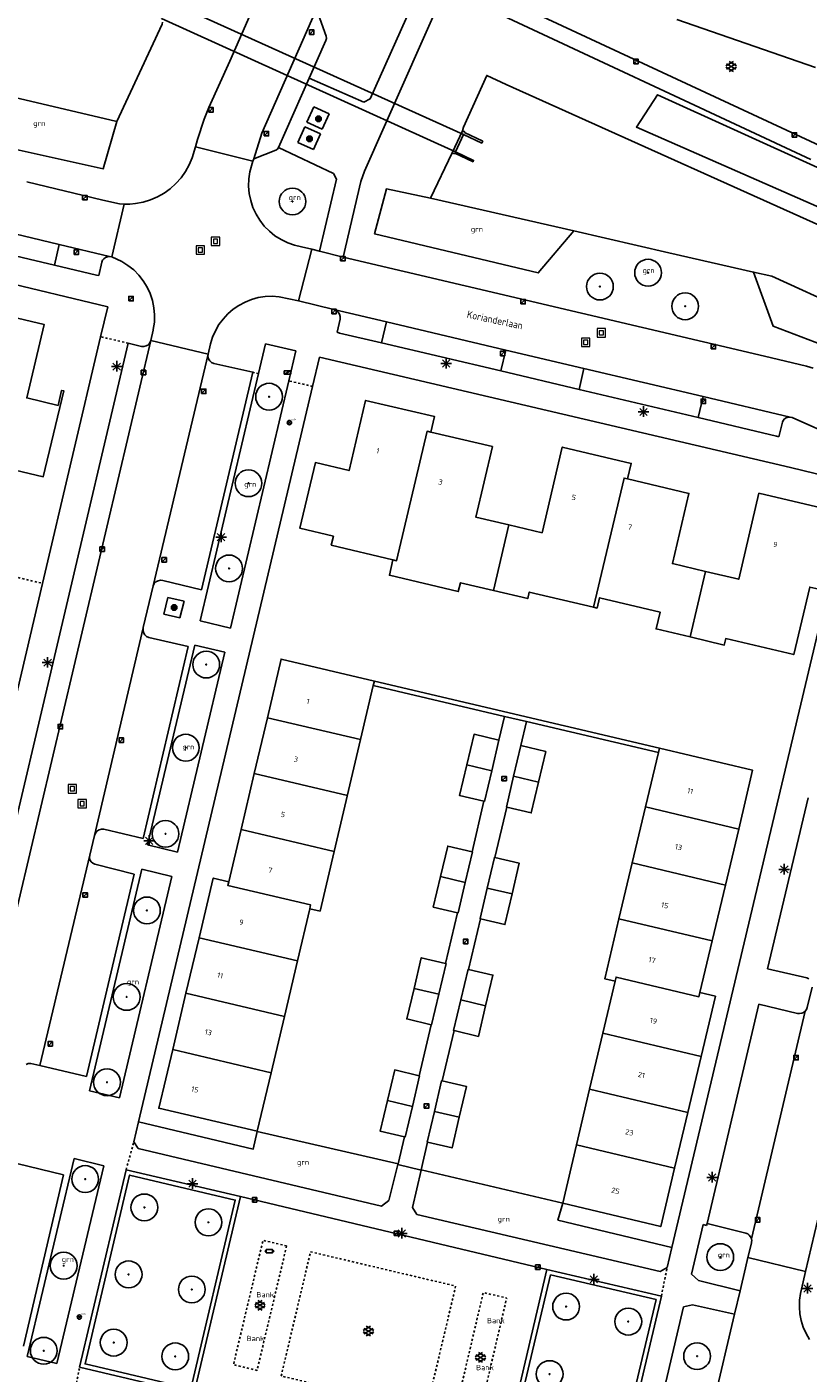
# Model space of a CAD drawing. Header units: metres. Extents: x 116958 to 118326, y 475500 to 477904.
# Tile 58 of 256: x 117336 to 117410, y 476295 to 476421. Entities that reach past the tile are written whole.
import ezdxf

# ---------------------------------------------------------------- set-up
doc = ezdxf.new("R2010")
doc.units = ezdxf.units.M
doc.header["$LTSCALE"] = 0.2
doc.linetypes.add('MATGRENS', pattern=[2, 1, -1])
doc.layers.get('0').update_dxf_attribs({"color": 6})
for name, color, linetype in [('B-WE-GR-BOOM-G', 252, 'Continuous'), ('B-WE-GR-GROENVOORZIENING-GV', 252, 'Continuous'), ('B-WE-GW-WATERGANG_WATERLIJN-G', 252, 'Continuous'), ('B-WE-IE-MEUBILAIR-G', 252, 'Continuous'), ('B-WE-IE-MEUBILAIR_WEGMEUBILAIR_AFVALBAK-G', 252, 'Continuous'), ('B-WE-IE-MEUBILAIR_WEGMEUBILAIR_LICHTMAST-G', 252, 'Continuous'), ('B-WE-KL-DATA_KAST-G', 90, 'Continuous'), ('B-WE-KW-KUNSTWERK_DUIKER-GV', 252, 'Continuous'), ('B-WE-KW-KUNSTWERK_WALBESCHERMING-GV', 252, 'Continuous'), ('B-WE-OG-BEBOUWING-GV', 252, 'Continuous'), ('B-WE-OG-HUISNUMMER-T25', 2, 'Continuous'), ('B-WE-OG-STRAATNAAM-T35', 3, 'Continuous'), ('B-WE-RI-HWA_KOLK_TROTTOIRKOLK-G', 252, 'Continuous'), ('B-WE-VH-MATERIAALGRENS-G', 252, 'MATGRENS'), ('B-WE-VH-VERHARDING_ASFALT-GV', 252, 'Continuous')]:
    doc.layers.add(name, color=color, linetype=linetype)
doc.layers.add('B-WE-RI-RIOOLPUT', color=31, linetype='Continuous', lineweight=0)
doc.styles.get("Standard").update_dxf_attribs({"font": 'isocp.shx'})

# ---------------------------------------------------------------- blocks, each defined once
blk = doc.blocks.new('BGTGV')
for p, q in [((0.0197, 0.04605), (-0.0497, 0.00595)), ((0.0433, 0.025), (-0.0433, -0.025)), ((0.0433, -0.025), (-0.0433, 0.025)), ((0.04965, 0.006), (-0.01975, 0.04605)), ((0.01965, -0.046), (-0.0494, -0.00615)), ((0.04955, -0.00605), (-0.0197, -0.046))]:
    blk.add_line(p, q)
blk = doc.blocks.new('BGT_GR')
at = {"insert": (0.043, 0.019), "char_height": 0.1, "attachment_point": 5, "line_spacing_factor": 0.8}
blk.add_mtext('{\\C256;grn}', dxfattribs=at)
blk = doc.blocks.new('CELQ75115')
for p, q in [((-0.1, 0.03), (-0.2, 0.01)), ((-0.2, 0.01), (-0.17, -0.01)), ((-0.12, 0.07), (-0.07, 0.16)), ((-0.12, 0.07), (-0.05, 0.03)), ((-0.06, -0.06), (-0.1, 0.03)), ((-0.07, 0.16), (0.07, 0.16)), ((0, 0.12), (-0.05, 0.03)), ((0.02, 0.08), (0, 0.12)), ((0.02, 0.08), (0, 0.06)), ((0, 0.06), (0.09, 0.06)), ((0.07, 0.16), (0.09, 0.13)), ((0.14, 0.06), (0.07, 0.01)), ((0.12, -0.08), (0.07, 0.01)), ((0.09, 0.06), (0.13, 0.15)), ((0.13, 0.15), (0.09, 0.13)), ((0.14, 0.06), (0.19, -0.03)), ((-0.19, -0.05), (-0.17, -0.01)), ((-0.1, -0.16), (-0.19, -0.05)), ((-0.09, -0.04), (-0.11, -0.08)), ((-0.11, -0.08), (-0.01, -0.08)), ((-0.01, -0.16), (-0.1, -0.16)), ((-0.09, -0.04), (-0.06, -0.06)), ((-0.01, -0.08), (-0.01, -0.16)), ((0.02, -0.12), (0.07, -0.04)), ((0.07, -0.2), (0.02, -0.12)), ((0.07, -0.04), (0.07, -0.08)), ((0.07, -0.08), (0.12, -0.08)), ((0.12, -0.16), (0.07, -0.16)), ((0.07, -0.16), (0.07, -0.2)), ((0.19, -0.03), (0.12, -0.16))]:
    blk.add_line(p, q)
at = {"flags": 128}
blk.add_lwpolyline([(-0.12, 0.25), (0.12, 0.25), (0.25, 0.12), (0.25, -0.12), (0.12, -0.25), (-0.12, -0.25), (-0.25, -0.12), (-0.25, 0.12), (-0.12, 0.25)], dxfattribs=at)
blk = doc.blocks.new('Papierb')
blk.add_lwpolyline([(350, 200), (650, 200), (650, -100), (50, -100), (50, 200), (350, 200)])
for centre in [(-25, 50), (725, 50)]:
    blk.add_circle(centre, 37.5)
blk = doc.blocks.new('CELQ70108')
for p, q in [((-0.62, 0.31), (0.62, 0.31)), ((-0.62, -0.31), (-0.62, 0.31)), ((-0.62, -0.31), (0.62, 0.31)), ((0.62, -0.31), (0.62, 0.31)), ((-0.62, -0.31), (0.62, -0.31))]:
    blk.add_line(p, q)
blk = doc.blocks.new('CELQ211865')
for p, q in [((-0.5, 0), (0.5, 0)), ((0.35, -0.34), (-0.35, 0.34)), ((0.35, 0.34), (-0.35, -0.34)), ((0, 0.53), (0, -0.47))]:
    blk.add_line(p, q)
blk = doc.blocks.new('Brandkr')
for p, q in [((-141, 141), (141, -141)), ((-141, -141), (141, 141))]:
    blk.add_line(p, q)
blk.add_circle((0, 0), 200)
at = {"oblique": 15}
blk.add_text('brk', height=180, dxfattribs=at).set_placement((172, 218))
blk = doc.blocks.new('Pbrd')
for points in [[(-400, -400), (400, -400), (400, 400), (-400, 400)], [(-200, -200), (200, -200), (200, 200), (-200, 200)]]:
    blk.add_lwpolyline(points, close=True)
blk = doc.blocks.new('Kvtrot')
blk.add_line((0, -420), (420, 0))
at = {"flags": 128}
blk.add_lwpolyline([(0, -420), (420, -420), (420, 0), (0, 0)], close=True, dxfattribs=at)
blk = doc.blocks.new('BGT_BK10')
blk.add_text('Bank', height=0.5).set_placement((-0.18, -0.17))
blk = doc.blocks.new('Bestboom')
h = blk.add_hatch(color=256)
h.dxf.hatch_style = 1
h.paths.add_polyline_path([(41, 0, 1), (-41, 0, 1)])
for radius in [1260, 41.1]:
    blk.add_circle((0, 0), radius)

msp = doc.modelspace()

# ---------------------------------------------------------------- linework, layer by layer
at = {"layer": 'B-WE-GR-GROENVOORZIENING-GV', "flags": 128}
for points in [[(117344.704, 476412.174), (117343.416, 476407.724), (117330.141, 476410.675), (117328.573, 476415.947)], [(117419.918, 476401.738), (117419.442, 476400.261), (117393.514, 476411.648), (117395.5, 476414.689), (117410.542, 476407.852)], [(117377.178, 476411.292), (117376.21, 476409.237)], [(117387.65, 476401.888), (117384.296, 476397.936), (117368.921, 476401.612), (117370.027, 476405.833), (117374.161, 476404.98)], [(117412.283, 476390.686), (117406.369, 476392.932), (117404.537, 476398.018)], [(117380.602, 476354.033), (117381.129, 476356.267)], [(117382.669, 476353.517), (117383.205, 476355.779)], [(117378.072, 476343.535), (117379.195, 476348.285)], [(117380.232, 476342.995), (117381.351, 476347.735)], [(117375.59, 476333.042), (117376.716, 476337.802)], [(117377.748, 476332.483), (117378.873, 476337.244)], [(117373.094, 476322.491), (117374.229, 476327.289)], [(117375.27, 476322.017), (117376.386, 476326.731)], [(117346.743, 476318.158), (117357.52, 476315.597), (117357.894, 476317.262)], [(117357.894, 476317.262), (117371.118, 476314.209)], [(117371.118, 476314.209), (117371.742, 476316.739)], [(117373.3, 476313.622), (117373.305, 476313.644), (117373.905, 476316.247)], [(117371.118, 476314.209), (117371.101, 476314.142)], [(117373.305, 476313.644), (117386.594, 476310.506), (117386.142, 476308.909), (117396.864, 476306.348)], [(117351.636, 476293.065), (117341.714, 476295.403), (117345.896, 476313.152), (117355.819, 476310.814), (117351.636, 476293.065)], [(117395.368, 476301.466), (117391.19, 476283.749), (117381.246, 476286.061), (117385.451, 476303.774), (117395.368, 476301.466)]]:
    msp.add_lwpolyline(points, dxfattribs=at)
at = {"layer": 'B-WE-GW-WATERGANG_WATERLIJN-G', "flags": 128}
for points in [[(117349.003, 476421.499), (117348.953, 476421.303), (117344.704, 476412.174)], [(117377.178, 476411.292), (117377.268, 476411.63), (117379.457, 476416.503), (117381.275, 476415.649), (117415.691, 476400.174), (117454.057, 476383.076), (117453.071, 476374.667), (117452.777, 476372.159)], [(117344.704, 476412.174), (117328.573, 476415.947)], [(117376.21, 476409.237), (117376.422, 476409.137), (117376.452, 476409.2), (117378.17, 476408.39), (117378.226, 476408.508), (117376.507, 476409.318), (117377.275, 476410.948), (117378.994, 476410.138), (117379.079, 476410.319), (117377.36, 476411.129), (117377.39, 476411.192), (117377.178, 476411.292)], [(117374.161, 476404.98), (117376.21, 476409.237)], [(117387.65, 476401.888), (117374.161, 476404.98)], [(117404.537, 476398.018), (117396.577, 476399.842), (117387.65, 476401.888)], [(117415.831, 476303.802), (117432.578, 476375.081), (117433.506, 476380.019), (117432.798, 476383.147), (117431.087, 476385.487), (117428.431, 476387.494), (117426.816, 476388.232), (117406.259, 476397.623), (117404.537, 476398.018)]]:
    msp.add_lwpolyline(points, dxfattribs=at)
at = {"layer": 'B-WE-KW-KUNSTWERK_DUIKER-GV', "flags": 128}
msp.add_lwpolyline([(117348.891, 476421.849), (117376.507, 476409.318), (117377.275, 476410.948), (117349.634, 476423.431), (117348.891, 476421.849)], dxfattribs=at)
at = {"layer": 'B-WE-KW-KUNSTWERK_WALBESCHERMING-GV', "flags": 128}
for points in [[(117349.003, 476421.499), (117348.953, 476421.303), (117344.704, 476412.174), (117328.573, 476415.947), (117305.792, 476421.275), (117296.98, 476423.336), (117291.524, 476426.262), (117291.24, 476426.583)], [(117452.777, 476372.159), (117453.071, 476374.667), (117454.057, 476383.076), (117415.691, 476400.174), (117381.275, 476415.649), (117379.457, 476416.503), (117377.268, 476411.63), (117377.178, 476411.292)], [(117376.21, 476409.237), (117374.161, 476404.98), (117387.65, 476401.888), (117396.577, 476399.842), (117404.537, 476398.018), (117406.259, 476397.623), (117426.816, 476388.232), (117428.431, 476387.494), (117431.087, 476385.487), (117432.798, 476383.147), (117433.506, 476380.019), (117432.578, 476375.081), (117415.831, 476303.802), (117415.752, 476303.466), (117417.163, 476299.644), (117416.455, 476297.213), (117416.476, 476297.208)]]:
    msp.add_lwpolyline(points, dxfattribs=at)
at = {"layer": 'B-WE-OG-BEBOUWING-GV', "flags": 128}
for points in [[(117328.549, 476380.959), (117337.789, 476378.78), (117339.718, 476386.851), (117339.514, 476386.899), (117339.178, 476385.491), (117336.24, 476386.19), (117337.875, 476393.089), (117331.754, 476394.547)], [(117374.213, 476382.974), (117374.557, 476384.434), (117368.076, 476385.962), (117366.517, 476379.366), (117363.355, 476380.115), (117361.897, 476373.941), (117365.049, 476373.195), (117364.85, 476372.348), (117370.647, 476370.975)], [(117374.213, 476382.974), (117373.854, 476383.059), (117370.988, 476370.895), (117370.647, 476370.975)], [(117381.538, 476374.255), (117378.424, 476374.99), (117379.986, 476381.614), (117374.213, 476382.974)], [(117392.697, 476378.578), (117393.042, 476380.038), (117386.55, 476381.567), (117384.652, 476373.521), (117381.538, 476374.255)], [(117389.493, 476366.524), (117392.357, 476378.658), (117392.697, 476378.578)], [(117400.016, 476369.887), (117396.902, 476370.622), (117398.458, 476377.221), (117392.697, 476378.578)], [(117398.56, 476363.726), (117401.775, 476362.966), (117401.92, 476363.579), (117408.304, 476362.071), (117409.807, 476368.421), (117410.654, 476368.22), (117411.46, 476371.626), (117410.613, 476371.827), (117411.534, 476375.719), (117405.036, 476377.242), (117403.13, 476369.151), (117400.016, 476369.887)], [(117381.538, 476374.255), (117380.084, 476368.098)], [(117370.647, 476370.975), (117370.305, 476369.526), (117376.784, 476367.994), (117376.982, 476368.83), (117380.084, 476368.098)], [(117400.016, 476369.887), (117398.56, 476363.726)], [(117380.084, 476368.098), (117383.306, 476367.337), (117383.451, 476367.95), (117389.493, 476366.524)], [(117389.493, 476366.524), (117389.825, 476366.446), (117390.052, 476367.409), (117395.745, 476366.066), (117395.371, 476364.479), (117398.56, 476363.726)], [(117367.6, 476354.08), (117368.799, 476359.171), (117368.896, 476359.579), (117360.138, 476361.642), (117358.842, 476356.143)], [(117381.129, 476356.267), (117368.799, 476359.171)], [(117368.896, 476359.579), (117395.68, 476353.273)], [(117358.842, 476356.143), (117357.604, 476350.887)], [(117367.6, 476354.08), (117358.842, 476356.143)], [(117383.205, 476355.779), (117381.129, 476356.267)], [(117395.583, 476352.864), (117383.205, 476355.779)], [(117365.122, 476343.568), (117367.6, 476354.08)], [(117379.924, 476351.154), (117380.602, 476354.033), (117378.268, 476354.586), (117377.588, 476351.705)], [(117384.319, 476350.08), (117385.002, 476352.962), (117382.669, 476353.517), (117381.986, 476350.633)], [(117403.133, 476345.674), (117404.442, 476351.195), (117395.68, 476353.273), (117395.583, 476352.864), (117394.371, 476347.753)], [(117377.588, 476351.705), (117376.908, 476348.824), (117379.195, 476348.285), (117379.244, 476348.273), (117379.924, 476351.154)], [(117379.924, 476351.154), (117377.588, 476351.705)], [(117357.604, 476350.887), (117356.366, 476345.631)], [(117366.361, 476348.824), (117357.604, 476350.887)], [(117381.986, 476350.633), (117381.303, 476347.746), (117381.351, 476347.735), (117383.637, 476347.198), (117384.319, 476350.08)], [(117384.319, 476350.08), (117381.986, 476350.633)], [(117394.371, 476347.753), (117393.125, 476342.496)], [(117403.133, 476345.674), (117394.371, 476347.753)], [(117356.366, 476345.631), (117355.211, 476340.729)], [(117365.122, 476343.568), (117356.366, 476345.631)], [(117401.886, 476340.417), (117403.133, 476345.674)], [(117377.442, 476340.656), (117378.121, 476343.523), (117378.072, 476343.535), (117375.785, 476344.075), (117375.107, 476341.208)], [(117362.828, 476338.192), (117363.801, 476337.963), (117365.122, 476343.568)], [(117381.838, 476339.58), (117382.517, 476342.456), (117380.232, 476342.995), (117380.183, 476343.006), (117379.504, 476340.131)], [(117393.125, 476342.496), (117391.879, 476337.238)], [(117401.886, 476340.417), (117393.125, 476342.496)], [(117355.211, 476340.729), (117353.751, 476341.074), (117352.427, 476335.463)], [(117362.828, 476338.192), (117362.911, 476338.543), (117355.127, 476340.377), (117355.211, 476340.729)], [(117375.107, 476341.208), (117374.429, 476338.342), (117376.716, 476337.802), (117376.764, 476337.79), (117377.442, 476340.656)], [(117377.442, 476340.656), (117375.107, 476341.208)], [(117379.504, 476340.131), (117378.825, 476337.256), (117378.873, 476337.244), (117381.158, 476336.704), (117381.838, 476339.58)], [(117381.838, 476339.58), (117379.504, 476340.131)], [(117400.639, 476335.161), (117401.886, 476340.417)], [(117361.67, 476333.281), (117362.828, 476338.192)], [(117391.879, 476337.238), (117390.545, 476331.611), (117391.518, 476331.381)], [(117400.639, 476335.161), (117391.879, 476337.238)], [(117352.427, 476335.463), (117351.194, 476330.24)], [(117361.67, 476333.281), (117352.427, 476335.463)], [(117399.49, 476330.316), (117400.639, 476335.161)], [(117360.439, 476328.058), (117361.67, 476333.281)], [(117374.958, 476330.154), (117375.639, 476333.03), (117375.59, 476333.042), (117373.303, 476333.582), (117372.623, 476330.706)], [(117379.352, 476329.067), (117380.033, 476331.944), (117377.748, 476332.483), (117377.699, 476332.495), (117377.018, 476329.619)], [(117391.518, 476331.381), (117390.363, 476326.486)], [(117399.49, 476330.316), (117399.396, 476329.923), (117391.61, 476331.77), (117391.518, 476331.381)], [(117351.194, 476330.24), (117349.948, 476324.96)], [(117360.439, 476328.058), (117351.194, 476330.24)], [(117372.623, 476330.706), (117371.943, 476327.83), (117374.229, 476327.289), (117374.278, 476327.278), (117374.958, 476330.154)], [(117374.958, 476330.154), (117372.623, 476330.706)], [(117399.602, 476324.292), (117400.95, 476329.97), (117399.49, 476330.316)], [(117377.018, 476329.619), (117376.337, 476326.742), (117376.386, 476326.731), (117378.671, 476326.191), (117379.352, 476329.067)], [(117379.352, 476329.067), (117377.018, 476329.619)], [(117359.194, 476322.777), (117360.439, 476328.058)], [(117390.363, 476326.486), (117389.124, 476321.231)], [(117399.602, 476324.292), (117390.363, 476326.486)], [(117349.948, 476324.96), (117348.643, 476319.432), (117357.899, 476317.282), (117359.194, 476322.777)], [(117359.194, 476322.777), (117349.948, 476324.96)], [(117398.354, 476319.039), (117399.602, 476324.292)], [(117372.465, 476319.605), (117373.143, 476322.479), (117373.094, 476322.491), (117370.809, 476323.032), (117370.129, 476320.156)], [(117376.88, 476318.59), (117377.556, 476321.476), (117375.27, 476322.017), (117375.221, 476322.028), (117374.545, 476319.136)], [(117389.124, 476321.231), (117387.886, 476315.985)], [(117389.124, 476321.231), (117398.354, 476319.039)], [(117370.129, 476320.156), (117369.45, 476317.28), (117371.742, 476316.739), (117371.786, 476316.729), (117372.465, 476319.605)], [(117370.129, 476320.156), (117372.465, 476319.605)], [(117374.545, 476319.136), (117373.871, 476316.255), (117373.905, 476316.247), (117376.203, 476315.704), (117376.88, 476318.59)], [(117376.88, 476318.59), (117374.545, 476319.136)], [(117397.109, 476313.795), (117398.354, 476319.039)], [(117387.886, 476315.985), (117386.594, 476310.506), (117395.808, 476308.316), (117397.109, 476313.795)], [(117397.109, 476313.795), (117387.886, 476315.985)]]:
    msp.add_lwpolyline(points, dxfattribs=at)
at = {"layer": 'B-WE-VH-MATERIAALGRENS-G', "flags": 128}
for points in [[(117345.769, 476391.334), (117343.176, 476391.944)], [(117353.315, 476389.872), (117353.432, 476389.68), (117353.6, 476389.532)], [(117358.018, 476388.474), (117357.485, 476388.6)], [(117363.096, 476387.273), (117360.865, 476387.8)], [(117315.963, 476373.918), (117337.722, 476368.764)], [(117345.568, 476313.66), (117346.302, 476316.285)], [(117357.894, 476317.262), (117357.899, 476317.282)], [(117360.652, 476306.498), (117357.875, 476294.805), (117355.655, 476295.332), (117358.431, 476307.026), (117360.652, 476306.498)], [(117376.535, 476302.724), (117373.779, 476291.052), (117360.143, 476294.272), (117362.9, 476305.945), (117376.535, 476302.724)], [(117395.864, 476301.788), (117396.409, 476304.479)], [(117378.601, 476289.925), (117376.4, 476290.439), (117379.13, 476302.118), (117381.331, 476301.603), (117378.601, 476289.925)], [(117340.597, 476292.047), (117341.201, 476295.093)]]:
    msp.add_lwpolyline(points, dxfattribs=at)
at = {"layer": 'B-WE-VH-VERHARDING_ASFALT-GV'}
for p, q in [((117368.508, 476414.291), (117374.148, 476426.906)), ((117376.175, 476426.004), (117393.28, 476418.019)), ((117375.575, 476424.648), (117367.983, 476407.488)), ((117409.903, 476408.611), (117375.575, 476424.648)), ((117355.309, 476417.848), (117357.566, 476422.974)), ((117363.46, 476422.725), (117358.318, 476411.089)), ((117363.46, 476422.725), (117364.382, 476420.176)), ((117397.315, 476421.76), (117410.36, 476417.254)), ((117364.396, 476419.979), (117364.348, 476419.788)), ((117364.382, 476420.176), (117364.396, 476419.979)), ((117364.348, 476419.788), (117362.766, 476416.234)), ((117353.334, 476413.479), (117355.309, 476417.848)), ((117393.28, 476418.019), (117411.186, 476409.711)), ((117359.886, 476409.737), (117362.766, 476416.234)), ((117362.766, 476416.234), (117367.923, 476413.984)), ((117363.207, 476413.557), (117362.551, 476412.112)), ((117364.654, 476412.9), (117363.207, 476413.557)), ((117367.923, 476413.984), (117368.508, 476414.291)), ((117352.284, 476410.491), (117352.907, 476412.399)), ((117352.907, 476412.399), (117353.334, 476413.479)), ((117363.998, 476411.455), (117364.654, 476412.9)), ((117358.318, 476411.089), (117357.559, 476408.649)), ((117362.371, 476411.655), (117361.717, 476410.205)), ((117363.821, 476411.001), (117362.371, 476411.655)), ((117362.551, 476412.112), (117363.998, 476411.455)), ((117363.167, 476409.551), (117363.821, 476411.001)), ((117351.789, 476408.751), (117352.089, 476409.788)), ((117352.089, 476409.788), (117352.284, 476410.491)), ((117357.475, 476408.445), (117352.089, 476409.788)), ((117359.886, 476409.737), (117359.791, 476409.582)), ((117365.049, 476407.297), (117359.886, 476409.737)), ((117361.717, 476410.205), (117363.167, 476409.551)), ((117351.507, 476408.089), (117351.789, 476408.751)), ((117357.475, 476408.445), (117357.19, 476407.446)), ((117357.559, 476408.649), (117357.475, 476408.445)), ((117359.642, 476409.478), (117357.559, 476408.649)), ((117359.791, 476409.582), (117359.642, 476409.478)), ((117350.736, 476406.876), (117351.154, 476407.461)), ((117351.154, 476407.461), (117351.507, 476408.089)), ((117357.19, 476407.446), (117357.094, 476406.77)), ((117365.331, 476406.762), (117365.049, 476407.297)), ((117367.983, 476407.488), (117367.624, 476406.53)), ((117343.838, 476394.758), (117293.806, 476406.683)), ((117336.232, 476406.49), (117343.379, 476404.785)), ((117349.721, 476405.858), (117350.256, 476406.339)), ((117350.256, 476406.339), (117350.736, 476406.876)), ((117357.094, 476406.77), (117357.077, 476406.088)), ((117357.077, 476406.088), (117357.137, 476405.408)), ((117363.749, 476399.981), (117365.331, 476406.762)), ((117367.624, 476406.53), (117365.957, 476399.436)), ((117343.379, 476404.785), (117344.947, 476404.424)), ((117347.16, 476404.589), (117347.848, 476404.8)), ((117347.848, 476404.8), (117348.51, 476405.084)), ((117348.51, 476405.084), (117349.136, 476405.438)), ((117349.136, 476405.438), (117349.721, 476405.858)), ((117357.137, 476405.408), (117357.275, 476404.739)), ((117357.275, 476404.739), (117357.489, 476404.091)), ((117344.238, 476399.44), (117345.383, 476404.398)), ((117344.947, 476404.424), (117345.383, 476404.398)), ((117345.383, 476404.398), (117345.919, 476404.405)), ((117345.919, 476404.405), (117346.453, 476404.455)), ((117346.453, 476404.455), (117347.16, 476404.589)), ((117357.489, 476404.091), (117357.775, 476403.471)), ((117357.775, 476403.471), (117358.13, 476402.889)), ((117339.287, 476400.61), (117328.082, 476403.28)), ((117358.13, 476402.889), (117358.55, 476402.35)), ((117358.55, 476402.35), (117359.028, 476401.863)), ((117327.618, 476401.334), (117338.827, 476398.68)), ((117359.028, 476401.863), (117359.559, 476401.434)), ((117359.559, 476401.434), (117360.136, 476401.069)), ((117360.136, 476401.069), (117360.751, 476400.772)), ((117339.287, 476400.61), (117338.827, 476398.68)), ((117344.009, 476399.485), (117339.287, 476400.61)), ((117360.751, 476400.772), (117361.395, 476400.547)), ((117361.395, 476400.547), (117362.045, 476400.39)), ((117363.008, 476400.159), (117361.78, 476395.303)), ((117362.045, 476400.39), (117363.008, 476400.159)), ((117363.008, 476400.159), (117363.749, 476399.981)), ((117365.957, 476399.436), (117363.749, 476399.981)), ((117338.827, 476398.68), (117342.775, 476397.737)), ((117342.996, 476397.683), (117343.291, 476398.951)), ((117343.291, 476398.951), (117343.365, 476399.129)), ((117343.365, 476399.129), (117343.484, 476399.28)), ((117343.484, 476399.28), (117343.638, 476399.395)), ((117343.638, 476399.395), (117343.818, 476399.465)), ((117343.818, 476399.465), (117344.009, 476399.485)), ((117344.009, 476399.485), (117344.238, 476399.44)), ((117345.166, 476399.01), (117344.238, 476399.44)), ((117345.747, 476398.648), (117345.166, 476399.01)), ((117346.282, 476398.222), (117345.747, 476398.648)), ((117365.957, 476399.436), (117405.549, 476390.131)), ((117342.775, 476397.737), (117342.996, 476397.683)), ((117346.764, 476397.736), (117346.282, 476398.222)), ((117347.187, 476397.198), (117346.764, 476397.736)), ((117347.187, 476397.198), (117347.545, 476396.615)), ((117347.545, 476396.615), (117347.187, 476397.198)), ((117347.545, 476396.615), (117347.833, 476395.994)), ((117347.833, 476395.994), (117347.545, 476396.615)), ((117348.047, 476395.344), (117347.833, 476395.994)), ((117343.176, 476391.944), (117343.838, 476394.758)), ((117348.185, 476394.674), (117348.047, 476395.344)), ((117348.244, 476393.992), (117348.185, 476394.674)), ((117355.623, 476394.519), (117355.126, 476394.089)), ((117356.164, 476394.891), (117355.623, 476394.519)), ((117356.744, 476395.2), (117356.164, 476394.891)), ((117357.354, 476395.443), (117356.744, 476395.2)), ((117357.987, 476395.617), (117357.354, 476395.443)), ((117358.636, 476395.72), (117357.987, 476395.617)), ((117359.292, 476395.749), (117358.636, 476395.72)), ((117359.948, 476395.706), (117359.292, 476395.749)), ((117360.853, 476395.501), (117359.948, 476395.706)), ((117361.78, 476395.303), (117360.853, 476395.501)), ((117361.78, 476395.303), (117365.1, 476394.49)), ((117348.124, 476392.631), (117348.223, 476393.308)), ((117348.223, 476393.308), (117348.244, 476393.992)), ((117354.68, 476393.607), (117354.29, 476393.078)), ((117355.126, 476394.089), (117354.68, 476393.607)), ((117370.025, 476393.33), (117365.1, 476394.49)), ((117365.1, 476394.49), (117365.312, 476394.397)), ((117365.312, 476394.397), (117365.488, 476394.247)), ((117365.678, 476393.6), (117365.395, 476392.375)), ((117365.488, 476394.247), (117365.614, 476394.053)), ((117365.614, 476394.053), (117365.679, 476393.831)), ((117365.679, 476393.831), (117365.678, 476393.6)), ((117369.564, 476391.371), (117370.025, 476393.33)), ((117370.025, 476393.33), (117381.235, 476390.691)), ((117347.901, 476391.585), (117348.107, 476392.552)), ((117348.107, 476392.552), (117348.124, 476392.631)), ((117353.961, 476392.509), (117353.698, 476391.907)), ((117354.29, 476393.078), (117353.961, 476392.509)), ((117365.395, 476392.375), (117365.631, 476392.287)), ((117365.631, 476392.287), (117369.564, 476391.371)), ((117331.18, 476329.391), (117345.769, 476391.334)), ((117347.901, 476391.585), (117332.944, 476328.217)), ((117337.722, 476368.764), (117343.176, 476391.944)), ((117347.014, 476391.041), (117345.769, 476391.334)), ((117347.243, 476391.024), (117347.014, 476391.041)), ((117347.467, 476391.078), (117347.243, 476391.024)), ((117347.663, 476391.198), (117347.467, 476391.078)), ((117347.812, 476391.373), (117347.663, 476391.198)), ((117347.901, 476391.585), (117347.812, 476391.373)), ((117353.271, 476390.313), (117347.901, 476391.585)), ((117353.503, 476391.28), (117353.271, 476390.313)), ((117353.698, 476391.907), (117353.503, 476391.28)), ((117358.681, 476391.278), (117358.018, 476388.474)), ((117361.528, 476390.605), (117358.681, 476391.278)), ((117380.778, 476388.748), (117369.564, 476391.371)), ((117348.107, 476368.537), (117353.271, 476390.313)), ((117353.26, 476390.089), (117353.271, 476390.313)), ((117353.315, 476389.872), (117353.26, 476390.089)), ((117353.432, 476389.68), (117353.315, 476389.872)), ((117353.6, 476389.532), (117353.432, 476389.68)), ((117353.804, 476389.439), (117353.6, 476389.532)), ((117360.865, 476387.8), (117361.528, 476390.605)), ((117363.749, 476390.033), (117363.096, 476387.273)), ((117407.985, 476379.651), (117363.749, 476390.033)), ((117381.235, 476390.691), (117380.778, 476388.748)), ((117388.592, 476388.958), (117381.235, 476390.691)), ((117405.549, 476390.131), (117409.491, 476389.181)), ((117358.018, 476388.474), (117352.526, 476365.23)), ((117357.485, 476388.6), (117352.653, 476368.148)), ((117357.485, 476388.6), (117353.804, 476389.439)), ((117380.778, 476388.748), (117388.126, 476386.979)), ((117388.126, 476386.979), (117388.592, 476388.958)), ((117388.592, 476388.958), (117399.794, 476386.321)), ((117409.491, 476389.181), (117410.139, 476388.999)), ((117363.096, 476387.273), (117346.743, 476318.158)), ((117355.373, 476364.558), (117360.865, 476387.8)), ((117399.33, 476384.348), (117388.126, 476386.979)), ((117399.794, 476386.321), (117399.33, 476384.348)), ((117407.973, 476384.395), (117399.794, 476386.321)), ((117407.783, 476384.388), (117407.973, 476384.395)), ((117407.973, 476384.395), (117408.153, 476384.352)), ((117399.33, 476384.348), (117406.685, 476382.597)), ((117406.916, 476382.541), (117407.242, 476383.908)), ((117407.242, 476383.908), (117407.321, 476384.081)), ((117407.321, 476384.081), (117407.444, 476384.225)), ((117407.444, 476384.225), (117407.602, 476384.33)), ((117407.602, 476384.33), (117407.783, 476384.388)), ((117408.153, 476384.352), (117416.796, 476380.509)), ((117406.685, 476382.597), (117406.916, 476382.541)), ((117413.892, 476378.215), (117407.985, 476379.651)), ((117396.864, 476306.348), (117413.892, 476378.215)), ((117427.009, 476378.657), (117409.403, 476304.095)), ((117327.786, 476326.531), (117337.722, 476368.764)), ((117348.107, 476368.537), (117347.179, 476364.623)), ((117348.212, 476368.739), (117348.107, 476368.537)), ((117348.371, 476368.902), (117348.212, 476368.739)), ((117348.57, 476369.012), (117348.371, 476368.902)), ((117348.793, 476369.059), (117348.57, 476369.012)), ((117349.02, 476369.04), (117348.793, 476369.059)), ((117352.653, 476368.148), (117349.02, 476369.04)), ((117349.503, 476367.446), (117349.118, 476365.883)), ((117351.015, 476367.081), (117349.503, 476367.446)), ((117350.63, 476365.517), (117351.015, 476367.081)), ((117349.118, 476365.883), (117350.63, 476365.517)), ((117342.597, 476345.085), (117347.171, 476364.588)), ((117347.171, 476364.588), (117347.158, 476364.359)), ((117347.158, 476364.359), (117347.213, 476364.137)), ((117347.179, 476364.623), (117347.171, 476364.588)), ((117352.526, 476365.23), (117355.373, 476364.558)), ((117347.213, 476364.137), (117347.331, 476363.941)), ((117347.331, 476363.941), (117347.501, 476363.787)), ((117347.501, 476363.787), (117347.709, 476363.691)), ((117352.022, 476362.955), (117347.57, 476344.177)), ((117347.709, 476363.691), (117351.393, 476362.831)), ((117354.85, 476362.285), (117352.022, 476362.955)), ((117351.393, 476362.831), (117347.159, 476344.796)), ((117350.399, 476343.506), (117354.85, 476362.285)), ((117409.654, 476348.609), (117405.83, 476332.537)), ((117342.685, 476345.299), (117342.597, 476345.085)), ((117342.832, 476345.478), (117342.685, 476345.299)), ((117343.025, 476345.606), (117342.832, 476345.478)), ((117343.247, 476345.672), (117343.025, 476345.606)), ((117343.478, 476345.67), (117343.247, 476345.672)), ((117347.159, 476344.796), (117343.478, 476345.67)), ((117342.597, 476345.085), (117342.146, 476343.209)), ((117347.57, 476344.177), (117350.399, 476343.506)), ((117342.146, 476343.209), (117337.477, 476323.453)), ((117342.146, 476343.209), (117342.129, 476342.998)), ((117342.129, 476342.998), (117342.175, 476342.792)), ((117342.175, 476342.792), (117342.278, 476342.608)), ((117346.335, 476341.424), (117341.858, 476322.423)), ((117347.049, 476341.896), (117342.129, 476321.079)), ((117342.278, 476342.608), (117342.431, 476342.462)), ((117342.431, 476342.462), (117342.62, 476342.367)), ((117342.62, 476342.367), (117346.335, 476341.424)), ((117349.876, 476341.228), (117347.049, 476341.896)), ((117344.956, 476320.411), (117349.876, 476341.228)), ((117405.83, 476332.537), (117409.527, 476331.695)), ((117409.527, 476331.695), (117409.724, 476331.607)), ((117410.028, 476330.823), (117409.56, 476328.917)), ((117405.024, 476329.206), (117400.16, 476308.594)), ((117408.664, 476328.348), (117405.024, 476329.206)), ((117409.556, 476328.898), (117409.488, 476328.723)), ((117409.56, 476328.917), (117409.556, 476328.898)), ((117409.379, 476328.571), (117404.326, 476307.178)), ((117408.859, 476328.331), (117408.664, 476328.348)), ((117409.051, 476328.364), (117408.859, 476328.331)), ((117409.229, 476328.446), (117409.051, 476328.364)), ((117409.379, 476328.571), (117409.229, 476328.446)), ((117409.488, 476328.723), (117409.379, 476328.571)), ((117336.38, 476323.645), (117336.173, 476323.561)), ((117336.604, 476323.657), (117336.38, 476323.645)), ((117337.477, 476323.453), (117336.604, 476323.657)), ((117341.858, 476322.423), (117337.477, 476323.453)), ((117342.129, 476321.079), (117344.956, 476320.411)), ((117346.743, 476318.158), (117346.302, 476316.285)), ((117346.302, 476316.285), (117346.699, 476315.652)), ((117346.699, 476315.652), (117369.582, 476310.232)), ((117335.316, 476314.234), (117339.7, 476313.193)), ((117340.686, 476314.701), (117336.268, 476296.108)), ((117339.072, 476295.442), (117343.49, 476314.035)), ((117343.49, 476314.035), (117340.686, 476314.701)), ((117345.568, 476313.66), (117341.201, 476295.093)), ((117356.313, 476311.133), (117345.568, 476313.66)), ((117370.27, 476310.772), (117371.101, 476314.142)), ((117371.101, 476314.142), (117373.3, 476313.622)), ((117373.3, 476313.622), (117372.49, 476310.107)), ((117339.7, 476313.193), (117335.916, 476297.077)), ((117351.946, 476292.566), (117356.313, 476311.133)), ((117385.102, 476304.293), (117356.313, 476311.133)), ((117369.582, 476310.232), (117370.27, 476310.772)), ((117372.49, 476310.107), (117372.899, 476309.442)), ((117372.899, 476309.442), (117395.745, 476304.086)), ((117399.793, 476308.512), (117398.7, 476303.83)), ((117400.101, 476308.43), (117399.793, 476308.512)), ((117400.16, 476308.594), (117400.101, 476308.43)), ((117403.795, 476307.693), (117400.16, 476308.594)), ((117403.975, 476307.622), (117403.795, 476307.693)), ((117404.13, 476307.507), (117403.975, 476307.622)), ((117404.25, 476307.356), (117404.13, 476307.507)), ((117404.326, 476307.178), (117404.25, 476307.356)), ((117396.409, 476304.479), (117396.864, 476306.348)), ((117404.004, 476305.403), (117404.323, 476306.767)), ((117404.323, 476306.767), (117404.343, 476306.849)), ((117404.353, 476307.014), (117404.326, 476307.178)), ((117404.343, 476306.849), (117404.353, 476307.014)), ((117403.776, 476304.446), (117404.004, 476305.403)), ((117404.004, 476305.403), (117409.403, 476304.095)), ((117385.102, 476304.293), (117380.766, 476285.744)), ((117395.864, 476301.788), (117385.102, 476304.293)), ((117395.745, 476304.086), (117396.409, 476304.479)), ((117398.7, 476303.83), (117399.344, 476303.251)), ((117403.275, 476302.29), (117403.776, 476304.446)), ((117409.403, 476304.095), (117409.184, 476303.113)), ((117399.344, 476303.251), (117403.275, 476302.29)), ((117402.739, 476300.08), (117403.275, 476302.29)), ((117409.184, 476303.113), (117408.944, 476302.037)), ((117391.515, 476283.242), (117395.864, 476301.788)), ((117398.804, 476300.972), (117397.94, 476300.768)), ((117402.739, 476300.08), (117398.804, 476300.972)), ((117408.853, 476301.398), (117408.834, 476300.752)), ((117408.944, 476302.037), (117408.853, 476301.398)), ((117397.94, 476300.768), (117393.853, 476283.254)), ((117399.812, 476287.686), (117402.739, 476300.08)), ((117408.834, 476300.752), (117408.886, 476300.109)), ((117408.886, 476300.109), (117409.008, 476299.475)), ((117409.008, 476299.475), (117409.199, 476298.858)), ((117409.199, 476298.858), (117409.457, 476298.266)), ((117409.457, 476298.266), (117409.779, 476297.706)), ((117336.268, 476296.108), (117339.072, 476295.442)), ((117341.201, 476295.093), (117351.946, 476292.566))]:
    msp.add_line(p, q, dxfattribs=at)

# ---------------------------------------------------------------- block references
at = {"layer": 'B-WE-GR-BOOM-G', "xscale": 0.001, "yscale": 0.001, "zscale": 0.001}
for p in [(117361.203, 476404.654), (117394.617, 476397.959), (117390.089, 476396.661), (117398.1, 476394.805), (117359.006, 476386.308), (117357.069, 476378.174), (117355.242, 476370.166), (117353.099, 476361.136), (117351.179, 476353.322), (117349.271, 476345.228), (117347.524, 476338.025), (117345.622, 476329.899), (117343.776, 476321.878), (117341.725, 476312.783), (117347.285, 476310.116), (117353.309, 476308.717), (117401.397, 476305.447), (117339.704, 476304.641), (117345.806, 476303.822), (117351.743, 476302.405), (117386.916, 476300.799), (117392.756, 476299.385), (117344.403, 476297.413), (117337.831, 476296.644), (117350.186, 476296.117), (117399.224, 476296.136), (117385.366, 476294.454)]:
    msp.add_blockref('Bestboom', p, dxfattribs=at)
at = {"layer": 'B-WE-GR-GROENVOORZIENING-GV', "xscale": 5, "yscale": 5, "zscale": 5}
for p in [(117337.201, 476411.835), (117361.204, 476404.864), (117378.32, 476401.884), (117394.448, 476398.004), (117357.027, 476377.919), (117351.21, 476353.229), (117346.003, 476331.154), (117361.982, 476314.195), (117380.843, 476308.865), (117339.879, 476305.071), (117401.526, 476305.486)]:
    msp.add_blockref('BGT_GR', p, dxfattribs=at)
at = {"layer": 'B-WE-IE-MEUBILAIR-G'}
for name, p in [('CELQ75115', (117363.648, 476412.431)), ('CELQ75115', (117362.808, 476410.531)), ('CELQ75115', (117350.076, 476366.49)), ('BGT_BK10', (117357.99, 476301.84)), ('BGT_BK10', (117379.66, 476299.4)), ('BGT_BK10', (117357.07, 476297.72)), ('BGT_BK10', (117378.64, 476294.99))]:
    msp.add_blockref(name, p, dxfattribs=at)
at = {"layer": 'B-WE-IE-MEUBILAIR-G', "xscale": 0.001, "yscale": 0.001, "zscale": 0.001}
for p in [(117360.914, 476383.878), (117341.175, 476299.808)]:
    msp.add_blockref('Brandkr', p, dxfattribs=at)
at = {"layer": 'B-WE-IE-MEUBILAIR_WEGMEUBILAIR_AFVALBAK-G', "xscale": 0.001, "yscale": 0.001, "zscale": 0.001}
msp.add_blockref('Papierb', (117358.689, 476305.951), dxfattribs=at)
at = {"layer": 'B-WE-IE-MEUBILAIR_WEGMEUBILAIR_LICHTMAST-G'}
for p in [(117344.684, 476389.134), (117375.637, 476389.426), (117394.187, 476384.873), (117354.49, 476373.097), (117338.194, 476361.314), (117347.734, 476344.579), (117407.416, 476341.89), (117351.806, 476312.349), (117400.633, 476312.922), (117371.482, 476307.669), (117389.516, 476303.354), (117409.601, 476302.493)]:
    msp.add_blockref('CELQ211865', p, dxfattribs=at)
at = {"layer": 'B-WE-KL-DATA_KAST-G', "xscale": 0.5, "yscale": 0.5, "zscale": 0.5}
msp.add_blockref('CELQ70108', (117360.741, 476388.574), dxfattribs=at)
at = {"layer": 'B-WE-RI-HWA_KOLK_TROTTOIRKOLK-G', "xscale": 0.001, "yscale": 0.001, "zscale": 0.001}
for p in [(117362.804, 476420.778), (117393.28, 476418.019), (117353.334, 476413.479), (117358.53, 476411.241), (117408.156, 476411.118), (117341.483, 476405.228), (117340.686, 476400.103), (117365.723, 476399.49), (117345.815, 476395.726), (117364.9, 476394.527), (117382.651, 476395.455), (117400.543, 476391.221), (117380.736, 476390.58), (117346.994, 476388.786), (117352.648, 476387.016), (117399.603, 476386.087), (117343.106, 476372.192), (117348.935, 476371.19), (117339.18, 476355.503), (117344.92, 476354.24), (117380.881, 476350.63), (117341.508, 476339.692), (117377.263, 476335.316), (117338.232, 476325.706), (117408.312, 476324.399), (117373.588, 476319.854), (117357.432, 476311.035), (117404.709, 476309.165), (117370.746, 476307.884), (117384.05, 476304.718)]:
    msp.add_blockref('Kvtrot', p, dxfattribs=at)
at = {"layer": 'B-WE-RI-RIOOLPUT', "xscale": 0.001, "yscale": 0.001, "zscale": 0.001}
for p in [(117353.971, 476400.904), (117352.546, 476400.089), (117390.231, 476392.309), (117388.753, 476391.422), (117340.52, 476349.461), (117341.443, 476348.062)]:
    msp.add_blockref('Pbrd', p, dxfattribs=at)
at = {"layer": 'B-WE-VH-VERHARDING_ASFALT-GV', "xscale": 10, "yscale": 10, "zscale": 10}
for p in [(117402.432, 476417.338), (117358.154, 476300.917), (117368.339, 476298.498), (117378.865, 476296.021)]:
    msp.add_blockref('BGTGV', p, dxfattribs=at)

# ---------------------------------------------------------------- texts
at = {"layer": 'B-WE-OG-HUISNUMMER-T25'}
for s, rotation, p in [('1', 346.7, (117369.032, 476381.01)), ('3', 346.7, (117374.867, 476378.094)), ('5', 346.7, (117387.388, 476376.644)), ('7', 346.7, (117392.665, 476373.86)), ('9', 346.8, (117406.316, 476372.217)), ('1', 346.7, (117362.475, 476357.462)), ('3', 346.7, (117361.287, 476352.039)), ('11', 346.7, (117398.25, 476349.07)), ('5', 346.7, (117360.062, 476346.842)), ('13', 346.7, (117397.093, 476343.811)), ('7', 346.7, (117358.867, 476341.605)), ('15', 346.7, (117395.796, 476338.343)), ('9', 346.7, (117356.142, 476336.719)), ('17', 346.7, (117394.612, 476333.195)), ('11', 346.7, (117354.08, 476331.739)), ('19', 346.6, (117394.732, 476327.483)), ('13', 346.7, (117352.912, 476326.408)), ('21', 346.6, (117393.615, 476322.404)), ('15', 346.7, (117351.644, 476321.035)), ('23', 346.6, (117392.425, 476317.015)), ('25', 346.6, (117391.122, 476311.527))]:
    msp.add_text(s, height=0.5, rotation=rotation, dxfattribs=at).set_placement(p)
at = {"layer": 'B-WE-OG-STRAATNAAM-T35', "insert": (117377.62, 476394.076), "char_height": 0.7, "attachment_point": 4, "rotation": 347.99329, "line_spacing_factor": 0.8}
msp.add_mtext('{\\C256;Korianderlaan}', dxfattribs=at)

doc.saveas('drawing.dxf')
